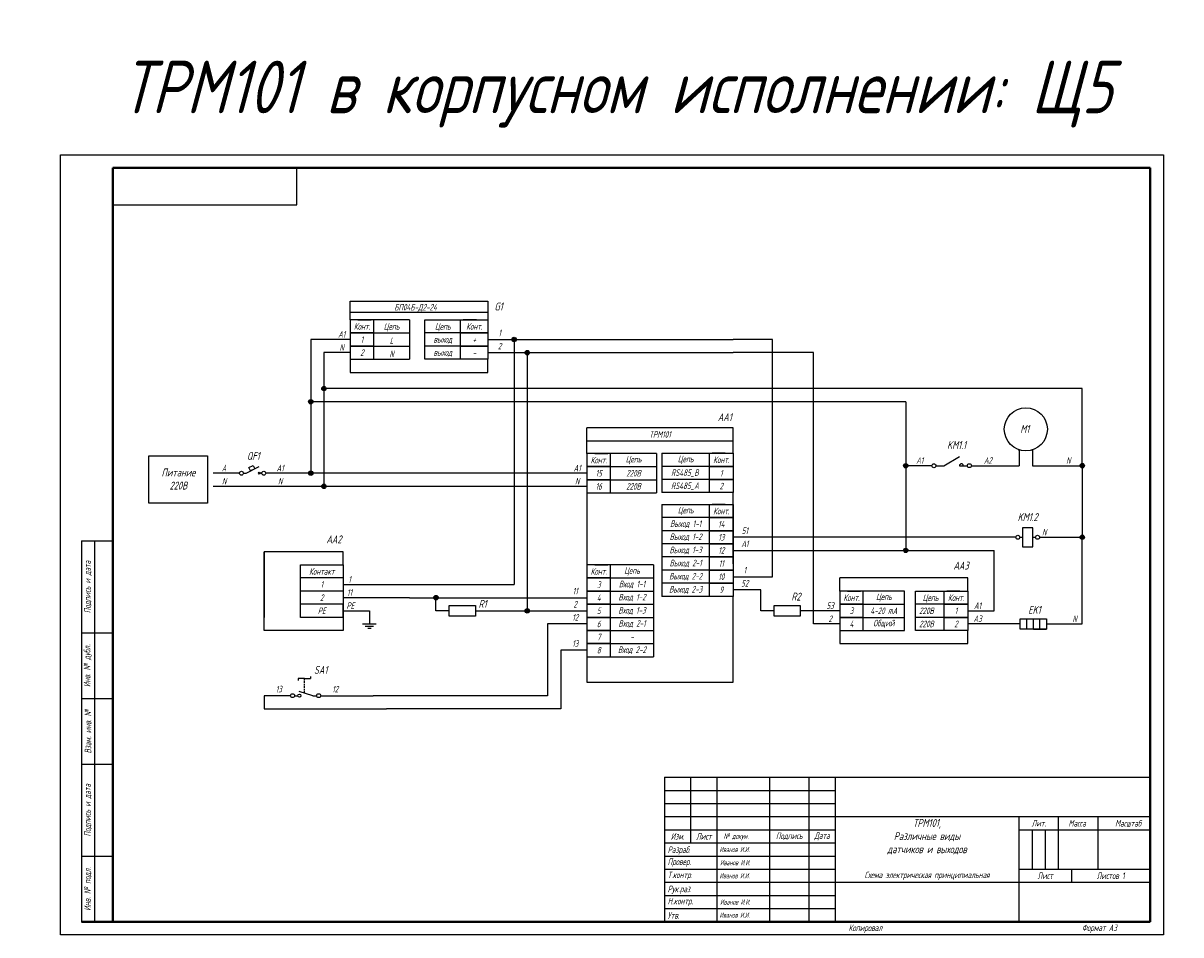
# Model space of a CAD drawing. Header units: millimetres. Extents: x 237 to 909, y 239 to 586.
# Tile 1 of 2: x 237 to 678, y 239 to 586. Entities that reach past the tile are written whole.
import ezdxf
from ezdxf.enums import TextEntityAlignment as Align

# ---------------------------------------------------------------- set-up
doc = ezdxf.new("R2010")
doc.units = ezdxf.units.MM
doc.linetypes.add('DASHED2', pattern=[9.525, 6.35, -3.175])
doc.styles.add('gost2304', font='gost_ptb.shx', dxfattribs={"width": 0.8, "oblique": 15, "height": 2.5})
doc.styles.add('ДЛЯ текста', font='GOST_AU.ttf', dxfattribs={"oblique": 15, "height": 3.5})

msp = doc.modelspace()

# ---------------------------------------------------------------- hatches: boundary and pattern name
at = {"ltscale": 2}
h = msp.add_hatch(color=0, dxfattribs=at)
edge = h.paths.add_edge_path()
edge.add_arc((424.32, 465.72), 0.839, 0, 360)
h = msp.add_hatch(color=0, dxfattribs=at)
edge = h.paths.add_edge_path()
edge.add_arc((429.32, 460.72), 0.839, 0, 360)
h = msp.add_hatch(color=0, dxfattribs=at)
edge = h.paths.add_edge_path()
edge.add_arc((351.89, 447.04), 0.839, 0, 360)
h = msp.add_hatch(color=0, dxfattribs=at)
edge = h.paths.add_edge_path()
edge.add_arc((346.89, 442.04), 0.839, 0, 360)
h = msp.add_hatch(color=0, dxfattribs=at)
edge = h.paths.add_edge_path()
edge.add_arc((346.89, 414.82), 0.839, 0, 360)
h = msp.add_hatch(color=0, dxfattribs=at)
edge = h.paths.add_edge_path()
edge.add_arc((573.43, 417.66), 0.839, 0, 360)
h = msp.add_hatch(color=0, dxfattribs=at)
edge = h.paths.add_edge_path()
edge.add_arc((640.68, 417.69), 0.839, 0, 360)
h = msp.add_hatch(color=0, dxfattribs=at)
edge = h.paths.add_edge_path()
edge.add_arc((351.89, 409.82), 0.839, 0, 360)
h = msp.add_hatch(color=0, dxfattribs=at)
edge = h.paths.add_edge_path()
edge.add_arc((640.68, 390.42), 0.839, 0, 360)
h = msp.add_hatch(color=0, dxfattribs=at)
edge = h.paths.add_edge_path()
edge.add_arc((573.43, 385.42), 0.839, 0, 360)
h = msp.add_hatch(color=0, dxfattribs=at)
edge = h.paths.add_edge_path()
edge.add_arc((394.56, 367.43), 0.839, 0, 360)
h = msp.add_hatch(color=0, dxfattribs=at)
edge = h.paths.add_edge_path()
edge.add_arc((429.32, 362.43), 0.839, 0, 360)

# ---------------------------------------------------------------- linework, layer by layer
at = {"color": 0}
for p, q in [((251.54, 239.05), (251.54, 536.05)), ((251.54, 239.05), (251.54, 536.05)), ((341.54, 517.05), (341.54, 531.05)), ((341.54, 517.05), (341.54, 531.05)), ((271.54, 517.05), (341.54, 517.05)), ((271.54, 517.05), (341.54, 517.05)), ((271.54, 517.05), (341.54, 517.05)), ((271.54, 517.05), (341.54, 517.05)), ((364.86, 473.22), (369.86, 473.22)), ((409.95, 473.22), (404.95, 473.22)), ((364.86, 468.22), (369.86, 468.22)), ((409.95, 468.22), (404.95, 468.22)), ((455.02, 422.32), (460.02, 422.32)), ((504.71, 422.42), (499.71, 422.42)), ((321.23, 414.82), (322.23, 414.82)), ((322.23, 414.82), (327.23, 417.32)), ((326.83, 415.21), (327.62, 414.43)), ((326.83, 414.43), (327.62, 415.21)), ((328.23, 414.82), (327.23, 414.82)), ((504.71, 417.42), (499.71, 417.42)), ((504.71, 412.42), (499.71, 412.42)), ((504.71, 402.92), (499.71, 402.92)), ((504.71, 397.92), (499.71, 397.92)), ((504.71, 392.92), (499.71, 392.92)), ((259.54, 389.05), (259.54, 244.05)), ((259.54, 389.05), (271.54, 389.05)), ((264.54, 389.05), (264.54, 244.05)), ((455.02, 379.93), (460.02, 379.93)), ((455.02, 374.93), (460.02, 374.93)), ((504.71, 372.92), (499.71, 372.92)), ((455.02, 369.93), (460.02, 369.93)), ((504.71, 367.92), (499.71, 367.92)), ((551.26, 369.93), (556.26, 369.93)), ((594.1, 369.93), (589.1, 369.93)), ((551.26, 364.93), (556.26, 364.93)), ((594.1, 364.93), (589.1, 364.93)), ((551.26, 359.93), (556.26, 359.93)), ((594.1, 359.93), (589.1, 359.93)), ((259.54, 354.05), (271.54, 354.05)), ((455.02, 349.93), (460.02, 349.93)), ((455.02, 344.93), (460.02, 344.93)), ((259.54, 329.05), (271.54, 329.05)), ((259.54, 304.05), (271.54, 304.05)), ((481.54, 299.05), (481.54, 244.05)), ((481.54, 299.05), (666.54, 299.05)), ((481.54, 299.05), (481.54, 244.05)), ((491.54, 299.05), (491.54, 274.05)), ((491.54, 299.05), (491.54, 274.05)), ((501.54, 299.05), (501.54, 244.05)), ((521.54, 299.05), (521.54, 244.05)), ((536.54, 299.05), (536.54, 244.05)), ((546.54, 299.05), (546.54, 244.05)), ((481.54, 294.05), (546.54, 294.05)), ((481.54, 289.05), (546.54, 289.05)), ((481.54, 284.05), (546.54, 284.05)), ((546.54, 284.05), (666.54, 284.05)), ((616.54, 284.05), (616.54, 244.05)), ((631.54, 284.05), (631.54, 264.05)), ((646.54, 284.05), (646.54, 264.05)), ((481.54, 279.05), (546.54, 279.05)), ((616.54, 279.05), (666.54, 279.05)), ((621.54, 279.05), (621.54, 264.05)), ((626.54, 279.05), (626.54, 264.05)), ((481.54, 274.05), (546.54, 274.05)), ((259.54, 269.05), (271.54, 269.05)), ((481.54, 269.05), (546.54, 269.05)), ((481.54, 264.05), (546.54, 264.05)), ((616.54, 264.05), (666.54, 264.05)), ((636.54, 264.05), (636.54, 259.05)), ((481.54, 259.05), (546.54, 259.05)), ((546.54, 259.05), (666.54, 259.05)), ((481.54, 254.05), (546.54, 254.05)), ((481.54, 254.05), (546.54, 254.05)), ((481.54, 249.05), (546.54, 249.05)), ((481.54, 249.05), (546.54, 249.05)), ((481.54, 244.05), (666.54, 244.05)), ((481.54, 244.05), (666.54, 244.05))]:
    msp.add_line(p, q, dxfattribs=at)
at = {"color": 0, "lineweight": 40}
for p, q in [((271.54, 531.05), (271.54, 244.05)), ((666.54, 531.05), (271.54, 531.05)), ((271.54, 531.05), (271.54, 244.05)), ((666.54, 531.05), (666.54, 244.05)), ((666.54, 244.05), (259.54, 244.05))]:
    msp.add_line(p, q, dxfattribs=at)
at = {"color": 0, "ltscale": 100}
for p, q in [((361.89, 473.22), (361.89, 480.32)), ((361.89, 480.32), (414.32, 480.32)), ((414.32, 480.32), (414.32, 473.22)), ((384.47, 473.22), (384.47, 458.22)), ((452.06, 422.32), (452.06, 432.04)), ((507.68, 432.04), (452.06, 432.04)), ((319.73, 414.82), (309.73, 414.82)), ((452.06, 414.82), (329.73, 414.82)), ((598.43, 417.69), (616.68, 417.69)), ((621.68, 417.69), (640.68, 417.69)), ((452.06, 409.82), (309.73, 409.82)), ((461.02, 407.32), (478.56, 407.32)), ((480.56, 402.92), (480.56, 367.92)), ((477.38, 379.93), (477.38, 344.93))]:
    msp.add_line(p, q, dxfattribs=at)
at = {"color": 0, "ltscale": 0.05}
for p, q in [((414.32, 475.97), (361.89, 475.97)), ((384.47, 473.22), (370.86, 473.22)), ((390.34, 473.22), (403.95, 473.22)), ((390.34, 458.22), (390.34, 473.22)), ((370.86, 468.22), (384.47, 468.22)), ((403.95, 468.22), (390.34, 468.22)), ((370.86, 463.22), (384.47, 463.22)), ((403.95, 463.22), (390.34, 463.22)), ((370.86, 458.22), (384.47, 458.22)), ((370.86, 458.22), (384.47, 458.22)), ((403.95, 458.22), (390.34, 458.22)), ((403.95, 458.22), (390.34, 458.22)), ((507.68, 427.06), (452.06, 427.06)), ((478.56, 422.32), (461.02, 422.32)), ((480.56, 422.42), (498.71, 422.42)), ((461.02, 417.32), (478.56, 417.32)), ((498.71, 417.42), (480.56, 417.42)), ((498.71, 417.42), (481.56, 417.42)), ((498.71, 417.42), (481.56, 417.42)), ((461.02, 412.32), (478.56, 412.32)), ((498.71, 412.42), (480.56, 412.42)), ((498.71, 412.42), (481.56, 412.42)), ((498.71, 407.42), (480.56, 407.42)), ((480.56, 402.92), (498.71, 402.92)), ((498.71, 397.92), (480.56, 397.92)), ((498.71, 397.92), (481.56, 397.92)), ((498.71, 397.92), (481.56, 397.92)), ((498.71, 392.92), (480.56, 392.92)), ((498.71, 392.92), (481.56, 392.92)), ((498.71, 387.92), (480.56, 387.92)), ((342.94, 379.93), (359.2, 379.93)), ((342.94, 359.93), (342.94, 379.93)), ((477.38, 379.93), (461.02, 379.93)), ((498.71, 382.92), (480.56, 382.92)), ((498.71, 382.92), (480.56, 382.92)), ((498.71, 382.92), (480.56, 382.92)), ((359.2, 374.93), (342.94, 374.93)), ((461.02, 374.93), (477.38, 374.93)), ((461.02, 374.93), (477.38, 374.93)), ((461.02, 374.93), (477.38, 374.93)), ((498.71, 377.92), (480.56, 377.92)), ((498.71, 372.92), (480.56, 372.92)), ((498.71, 372.92), (480.56, 372.92)), ((359.2, 369.93), (342.94, 369.93)), ((461.02, 369.93), (477.38, 369.93)), ((461.02, 369.93), (477.38, 369.93)), ((498.71, 367.92), (480.56, 367.92)), ((498.71, 367.92), (480.56, 367.92)), ((572.94, 369.93), (557.26, 369.93)), ((577.13, 369.93), (588.1, 369.93)), ((359.2, 364.93), (342.94, 364.93)), ((359.2, 364.93), (342.94, 364.93)), ((359.2, 364.93), (342.94, 364.93)), ((461.02, 364.93), (477.38, 364.93)), ((557.26, 364.93), (568.24, 364.93)), ((557.26, 364.93), (568.24, 364.93)), ((557.26, 364.93), (572.94, 364.93)), ((588.1, 364.93), (577.13, 364.93)), ((588.1, 364.93), (577.13, 364.93)), ((588.1, 364.93), (577.13, 364.93)), ((359.2, 359.93), (342.94, 359.93)), ((359.2, 359.93), (342.94, 359.93)), ((461.02, 359.93), (477.38, 359.93)), ((461.02, 359.93), (477.38, 359.93)), ((461.02, 359.93), (477.38, 359.93)), ((557.26, 359.93), (568.24, 359.93)), ((557.26, 359.93), (572.94, 359.93)), ((588.1, 359.93), (577.13, 359.93)), ((588.1, 359.93), (577.13, 359.93)), ((461.02, 354.93), (477.38, 354.93)), ((557.26, 354.93), (572.94, 354.93)), ((588.1, 354.93), (577.13, 354.93)), ((461.02, 349.93), (477.38, 349.93)), ((461.02, 349.93), (477.38, 349.93)), ((461.02, 344.93), (477.38, 344.93)), ((461.02, 344.93), (477.38, 344.93))]:
    msp.add_line(p, q, dxfattribs=at)
for p, q in [((361.89, 465.72), (346.89, 465.72)), ((346.89, 465.72), (346.89, 414.82)), ((414.32, 465.72), (424.32, 465.72)), ((424.32, 465.72), (424.32, 372.43)), ((424.32, 465.72), (507.68, 465.72)), ((522.68, 465.72), (507.68, 465.72)), ((522.68, 375.42), (522.68, 465.72)), ((361.89, 460.72), (351.89, 460.72)), ((351.89, 460.72), (351.89, 409.82)), ((414.32, 460.72), (429.32, 460.72)), ((429.32, 460.72), (429.32, 362.43)), ((429.32, 460.72), (507.68, 460.72)), ((538.29, 460.72), (507.68, 460.72)), ((538.29, 357.43), (538.29, 460.72)), ((361.89, 458.22), (361.89, 453.22)), ((414.32, 453.22), (414.32, 458.22)), ((361.89, 453.22), (414.32, 453.22)), ((640.68, 447.04), (351.89, 447.04)), ((640.68, 417.69), (640.68, 447.04)), ((573.43, 442.04), (346.89, 442.04)), ((573.43, 442.04), (573.43, 385.42)), ((507.68, 422.42), (507.68, 432.04)), ((616.68, 423.34), (616.68, 423.74)), ((616.68, 423.74), (616.68, 417.69)), ((621.68, 423.34), (621.68, 423.74)), ((621.68, 423.74), (621.68, 417.69)), ((478.56, 422.32), (478.56, 407.32)), ((480.56, 422.42), (480.56, 407.42)), ((583.43, 417.66), (573.43, 417.66)), ((640.68, 417.69), (640.68, 390.42)), ((452.06, 407.32), (452.06, 379.93)), ((507.68, 380.26), (507.68, 407.42)), ((615.38, 390.42), (507.68, 390.42)), ((624.38, 390.42), (640.68, 390.42)), ((640.68, 357.49), (640.68, 390.42)), ((359.2, 384.93), (329.2, 384.93)), ((329.2, 384.93), (329.2, 364.93)), ((329.2, 354.93), (329.2, 384.93)), ((359.2, 379.93), (359.2, 384.93)), ((507.68, 385.42), (607.07, 385.42)), ((607.07, 362.43), (607.07, 385.42)), ((359.2, 379.93), (359.2, 374.93)), ((359.2, 374.93), (359.2, 369.93)), ((507.68, 375.42), (522.68, 375.42)), ((597.07, 374.93), (548.29, 374.93)), ((548.29, 369.93), (548.29, 374.93)), ((597.07, 369.93), (597.07, 374.93)), ((359.2, 372.43), (424.32, 372.43)), ((518.3, 370.42), (507.68, 370.42)), ((518.3, 362.43), (518.3, 370.42)), ((359.2, 369.93), (359.2, 364.93)), ((384.5, 367.43), (359.2, 367.43)), ((384.5, 367.43), (394.56, 367.43)), ((394.56, 362.43), (394.56, 367.43)), ((394.56, 367.43), (452.06, 367.43)), ((507.68, 335.26), (507.68, 367.92)), ((572.94, 354.93), (572.94, 369.93)), ((577.13, 354.93), (577.13, 369.93)), ((329.2, 364.93), (329.2, 359.93)), ((359.2, 359.93), (359.2, 364.93)), ((359.2, 364.93), (359.2, 359.93)), ((359.2, 362.43), (369.2, 362.43)), ((399.56, 362.43), (394.56, 362.43)), ((409.56, 362.43), (452.06, 362.43)), ((523.3, 362.43), (518.3, 362.43)), ((548.29, 362.43), (533.29, 362.43)), ((597.07, 362.43), (607.07, 362.43)), ((359.2, 359.93), (359.2, 354.93)), ((452.06, 357.43), (437.06, 357.43)), ((437.06, 357.43), (437.06, 330.11)), ((548.29, 357.43), (538.29, 357.43)), ((617.07, 357.43), (597.07, 357.43)), ((619.57, 355.42), (619.57, 359.43)), ((622.07, 355.42), (622.07, 359.43)), ((624.57, 355.42), (624.57, 359.43)), ((627.08, 357.49), (640.68, 357.49)), ((359.2, 354.93), (329.2, 354.93)), ((548.29, 354.93), (548.29, 349.93)), ((597.07, 349.93), (597.07, 354.93)), ((622.07, 355.42), (617.07, 355.42)), ((622.07, 355.42), (627.07, 355.42)), ((548.29, 349.93), (597.07, 349.93)), ((452.06, 347.43), (442.06, 347.43)), ((442.06, 347.43), (442.06, 325.11)), ((452.06, 345.26), (452.06, 335.26)), ((452.06, 335.26), (507.68, 335.26)), ((339.2, 330.11), (329.2, 330.11)), ((329.2, 330.11), (329.2, 325.11)), ((350.66, 330.11), (370.66, 330.11)), ((437.06, 330.11), (370.66, 330.11)), ((329.2, 325.11), (370.74, 325.11)), ((370.74, 325.11), (375.74, 325.11)), ((442.06, 325.11), (375.74, 325.11))]:
    msp.add_line(p, q)
at = {"color": 7, "ltscale": 100}
for p, q in [((587.93, 417.68), (593.93, 421.14)), ((584.93, 417.68), (587.93, 417.68)), ((593.93, 417.68), (596.93, 417.68)), ((369.2, 362.43), (369.2, 357.43)), ((366.6, 357.43), (371.79, 357.43)), ((367.57, 356.54), (370.83, 356.54)), ((368.55, 355.78), (369.85, 355.78))]:
    msp.add_line(p, q, dxfattribs=at)
at = {"color": 7}
for p, q in [((621.88, 394.02), (617.88, 394.02)), ((617.88, 394.02), (617.88, 386.82)), ((621.88, 386.82), (621.88, 394.02)), ((617.88, 386.82), (621.88, 386.82)), ((344.45, 336.67), (342.09, 336.67)), ((344.45, 336.67), (346.8, 336.67)), ((347.64, 330.11), (342.47, 331.76)), ((481.54, 299.05), (666.54, 299.05))]:
    msp.add_line(p, q, dxfattribs=at)
at = {"color": 7, "linetype": 'Continuous'}
for p, q in [((616.88, 390.42), (617.88, 390.42)), ((621.88, 390.42), (622.88, 390.42)), ((340.7, 330.11), (341.95, 330.11)), ((347.64, 330.11), (349.16, 330.11))]:
    msp.add_line(p, q, dxfattribs=at)
at = {"color": 7, "ltscale": 0.05}
for p, q in [((342.09, 336.67), (342.09, 335.95)), ((346.8, 337.39), (346.8, 336.67))]:
    msp.add_line(p, q, dxfattribs=at)
at = {"color": 7, "linetype": 'DASHED2', "ltscale": 0.1}
msp.add_line((344.45, 331.17), (344.45, 336.67), dxfattribs=at)
at = {"color": 0}
msp.add_lwpolyline([(251.54, 536.05), (671.54, 536.05), (671.54, 239.05), (251.54, 239.05)], close=True, dxfattribs=at)
at = {"color": 0, "ltscale": 0.05}
for points in [[(361.89, 468.22), (370.86, 468.22), (370.86, 473.22), (361.89, 473.22)], [(414.32, 468.22), (403.95, 468.22), (403.95, 473.22), (414.32, 473.22)], [(361.89, 463.22), (370.86, 463.22), (370.86, 468.22), (361.89, 468.22)], [(414.32, 463.22), (403.95, 463.22), (403.95, 468.22), (414.32, 468.22)], [(361.89, 458.22), (370.86, 458.22), (370.86, 463.22), (361.89, 463.22)], [(414.32, 458.22), (403.95, 458.22), (403.95, 463.22), (414.32, 463.22)], [(452.06, 417.32), (461.02, 417.32), (461.02, 422.32), (452.06, 422.32)], [(507.68, 417.42), (498.71, 417.42), (498.71, 422.42), (507.68, 422.42)], [(452.06, 412.32), (461.02, 412.32), (461.02, 417.32), (452.06, 417.32)], [(507.68, 412.42), (498.71, 412.42), (498.71, 417.42), (507.68, 417.42)], [(452.06, 407.32), (461.02, 407.32), (461.02, 412.32), (452.06, 412.32)], [(507.68, 407.42), (498.71, 407.42), (498.71, 412.42), (507.68, 412.42)], [(507.68, 397.92), (498.71, 397.92), (498.71, 402.92), (507.68, 402.92)], [(507.68, 392.92), (498.71, 392.92), (498.71, 397.92), (507.68, 397.92)], [(507.68, 387.92), (498.71, 387.92), (498.71, 392.92), (507.68, 392.92)], [(507.68, 382.92), (498.71, 382.92), (498.71, 387.92), (507.68, 387.92)], [(452.06, 374.93), (461.02, 374.93), (461.02, 379.93), (452.06, 379.93)], [(507.68, 377.92), (498.71, 377.92), (498.71, 382.92), (507.68, 382.92)], [(452.06, 369.93), (461.02, 369.93), (461.02, 374.93), (452.06, 374.93)], [(507.68, 372.92), (498.71, 372.92), (498.71, 377.92), (507.68, 377.92)], [(507.68, 367.92), (498.71, 367.92), (498.71, 372.92), (507.68, 372.92)], [(452.06, 364.93), (461.02, 364.93), (461.02, 369.93), (452.06, 369.93)], [(548.29, 364.93), (557.26, 364.93), (557.26, 369.93), (548.29, 369.93)], [(597.07, 364.93), (588.1, 364.93), (588.1, 369.93), (597.07, 369.93)], [(452.06, 359.93), (461.02, 359.93), (461.02, 364.93), (452.06, 364.93)], [(548.29, 359.93), (557.26, 359.93), (557.26, 364.93), (548.29, 364.93)], [(597.07, 359.93), (588.1, 359.93), (588.1, 364.93), (597.07, 364.93)], [(452.06, 354.93), (461.02, 354.93), (461.02, 359.93), (452.06, 359.93)], [(548.29, 354.93), (557.26, 354.93), (557.26, 359.93), (548.29, 359.93)], [(597.07, 354.93), (588.1, 354.93), (588.1, 359.93), (597.07, 359.93)], [(452.06, 349.93), (461.02, 349.93), (461.02, 354.93), (452.06, 354.93)], [(452.06, 344.93), (461.02, 344.93), (461.02, 349.93), (452.06, 349.93)]]:
    msp.add_lwpolyline(points, close=True, dxfattribs=at)
at = {"color": 0, "ltscale": 100}
msp.add_lwpolyline([(285.17, 421.43), (307.56, 421.43), (307.56, 403.38), (285.17, 403.38)], close=True, dxfattribs=at)
at = {"color": 0, "ltscale": 0.008}
msp.add_lwpolyline([(323.31, 416.95), (325, 417.8), (325.64, 416.53), (323.94, 415.68)], close=True, dxfattribs=at)
for points in [[(409.56, 360.42), (399.56, 360.42), (399.56, 364.43), (409.56, 364.43)], [(533.29, 360.42), (523.3, 360.42), (523.3, 364.43), (533.29, 364.43)], [(617.07, 359.43), (627.07, 359.43), (627.07, 355.42), (617.07, 355.42)]]:
    msp.add_lwpolyline(points, close=True)
at = {"color": 0, "ltscale": 2}
for centre in [(424.32, 465.72), (429.32, 460.72), (351.89, 447.04), (346.89, 442.04), (346.89, 414.82), (573.43, 417.66), (640.68, 417.69), (351.89, 409.82), (640.68, 390.42), (573.43, 385.42), (394.56, 367.43), (429.32, 362.43)]:
    msp.add_circle(centre, 0.839, dxfattribs=at)
msp.add_circle((619.18, 431.53), 8.19)
at = {"color": 0}
for centre in [(320.48, 414.82), (328.98, 414.82)]:
    msp.add_circle(centre, 0.75, dxfattribs=at)
at = {"color": 7, "linetype": 'Continuous'}
for centre in [(584.18, 417.66), (597.68, 417.69), (616.13, 390.42), (623.63, 390.42), (339.95, 330.11), (349.91, 330.11)]:
    msp.add_circle(centre, 0.75, dxfattribs=at)
at = {"color": 7, "linetype": 'Continuous', "ltscale": 0.9}
msp.add_circle((342.55, 330.11), 0.6, dxfattribs=at)
at = {"color": 7, "ltscale": 0.008}
msp.add_arc((594.65, 417.68), 0.726, 0, 180, dxfattribs=at)

# ---------------------------------------------------------------- texts
at = {"color": 0, "style": 'gost2304', "oblique": 15, "width": 0.8}
for s, p in [('БП04Б-Д2-24', (386.79, 478.03)), ('Конт.', (366.37, 470.72)), ('Цепь', (377.66, 470.72)), ('Цепь', (397.14, 470.72)), ('Конт.', (409.13, 470.72)), ('A1', (358.65, 467.69)), ('N', (358.65, 462.69)), ('1', (366.37, 465.72)), ('L', (377.66, 465.22)), ('выход', (397.14, 465.79)), ('+', (409.13, 465.72)), ('2', (366.37, 460.72)), ('N', (377.66, 460.22)), ('выход', (397.14, 460.79)), ('-', (409.13, 460.72)), ('A1', (578.77, 419.66)), ('A2', (604.74, 419.66)), ('N', (635.36, 419.66)), ('A', (313.89, 416.78)), ('A1', (335.22, 416.78)), ('A1', (448.33, 416.78)), ('N', (313.89, 411.78)), ('N', (335.22, 411.78)), ('N', (448.33, 411.78)), ('N', (626.19, 392.38)), ('1', (361.64, 374.39)), ('11', (361.64, 369.39)), ('Конт.', (552.78, 367.43)), ('Цепь', (582.89, 367.43)), ('Конт.', (592.59, 367.43)), ('PE', (361.97, 364.39)), ('53', (544.66, 364.39)), ('3', (552.78, 362.43)), ('1', (592.59, 362.43)), ('A1', (600.79, 364.39)), ('2', (544.66, 359.39)), ('4', (552.78, 357.43)), ('2', (592.59, 357.43)), ('A3', (600.79, 359.39)), ('N', (637.75, 359.39))]:
    msp.add_text(s, height=2.5, dxfattribs=at).set_placement(p, align=Align.MIDDLE_CENTER)
for p in [(578.51, 362.43), (578.51, 357.43)]:
    msp.add_text('220В', height=2.5, dxfattribs=at).set_placement(p, align=Align.MIDDLE_LEFT)
at = {"style": 'gost2304', "oblique": 15, "width": 0.8}
msp.add_text('-', height=2.5, dxfattribs=at).set_placement((469.2, 352.43), align=Align.MIDDLE)
at = {"color": 7, "linetype": 'Continuous', "attachment_point": 5}
for s, insert, char_height, width, style in [('{\\C256;ТРМ101 в корпусном исполнении: Щ5}', (463.4, 559.15), 20, 464.3779, 'ДЛЯ текста'), ('\\A1;Контакт', (351.07, 377.43), 2.5, 16.2595, 'gost2304'), ('\\A1;1', (351.07, 372.43), 2.5, 16.2595, 'gost2304'), ('\\A1;2', (351.07, 367.43), 2.5, 16.2595, 'gost2304'), ('\\A1;Цепь', (565.1, 367.43), 2.5, 15.6834, 'gost2304'), ('\\A1;PE', (351.07, 362.43), 2.5, 16.2595, 'gost2304'), ('\\A1;4-20 mA', (565.1, 362.43), 2.5, 15.6834, 'gost2304'), ('\\A1;Общий', (565.1, 357.43), 2.5, 15.6834, 'gost2304')]:
    msp.add_mtext(s, dxfattribs=dict(at, insert=insert, char_height=char_height, width=width, style=style))
at = {"color": 0, "style": 'gost2304'}
for s, insert, char_height, width, attachment_point in [('1', (418.8, 468.22), 2.5, 8.9641, 5), ('2', (418.8, 463.22), 2.5, 8.9641, 5), ('ТРМ101', (479.87, 429.56), 2.5, 55.6203, 5), ('Конт.', (456.54, 419.82), 2.5, 8.9641, 5), ('Цепь', (469.79, 419.82), 2.5, 17.5363, 5), ('Цепь', (489.63, 419.92), 2.5, 18.1542, 5), ('Конт.', (503.19, 419.92), 2.5, 8.9641, 5), ('\\A1;Питание\\P220В', (296.46, 412.6), 3, 39.9795, 5), ('15', (456.54, 414.82), 2.5, 8.9641, 5), ('220В', (469.79, 414.82), 2.5, 17.5363, 5), ('RS485_B', (489.33, 414.92), 2.5, 17.5363, 5), ('1', (503.19, 414.82), 2.5, 8.9641, 5), ('16', (456.54, 409.82), 2.5, 8.9641, 5), ('220В', (469.79, 409.82), 2.5, 17.5363, 5), ('RS485_A', (489.33, 409.92), 2.5, 17.5363, 5), ('2', (503.19, 409.92), 2.5, 8.9641, 5), ('Цепь', (489.63, 400.42), 2.5, 18.1542, 5), ('Конт.', (503.19, 400.42), 2.5, 8.9641, 5), ('Выход 1-1', (489.63, 395.42), 2.5, 18.1542, 5), ('14', (503.19, 395.42), 2.5, 8.9641, 5), ('51', (512.16, 392.92), 2.5, 8.9641, 5), ('Выход 1-2', (489.63, 390.42), 2.5, 18.1542, 5), ('13', (503.19, 390.42), 2.5, 8.9641, 5), ('A1', (512.16, 387.92), 2.5, 8.9641, 5), ('Выход 1-3', (489.63, 385.42), 2.5, 18.1542, 5), ('12', (503.19, 385.42), 2.5, 8.9641, 5), ('Выход 2-1', (489.63, 380.42), 2.5, 18.1542, 5), ('11', (503.19, 380.42), 2.5, 8.9641, 5), ('1', (512.16, 377.92), 2.5, 8.9641, 5), ('Конт.', (456.54, 377.43), 2.5, 8.9641, 5), ('Цепь', (469.2, 377.43), 2.5, 16.357, 5), ('Выход 2-2', (489.63, 375.42), 2.5, 18.1542, 5), ('10', (503.19, 375.42), 2.5, 8.9641, 5), ('11', (447.57, 369.93), 2.5, 8.9641, 5), ('3', (456.54, 372.43), 2.5, 8.9641, 5), ('Вход 1-1', (469.2, 372.43), 2.5, 16.357, 5), ('Выход 2-3', (489.63, 370.42), 2.5, 18.1542, 5), ('9', (503.19, 370.42), 2.5, 8.9641, 5), ('52', (512.16, 372.92), 2.5, 8.9641, 5), ('2', (447.57, 364.93), 2.5, 8.9641, 5), ('4', (456.54, 367.43), 2.5, 8.9641, 5), ('Вход 1-2', (469.2, 367.43), 2.5, 16.357, 5), ('12', (447.57, 359.93), 2.5, 8.9641, 5), ('5', (456.54, 362.43), 2.5, 8.9641, 5), ('Вход 1-3', (469.2, 362.43), 2.5, 16.357, 5), ('6', (456.54, 357.43), 2.5, 8.9641, 5), ('Вход 2-1', (469.2, 357.43), 2.5, 16.357, 5), ('7', (456.54, 352.43), 2.5, 8.9641, 5), ('13', (447.57, 349.93), 2.5, 8.9641, 5), ('8', (456.54, 347.43), 2.5, 8.9641, 5), ('Вход 2-2', (469.2, 347.43), 2.5, 16.357, 5), ('13', (334.71, 332.61), 2.5, 8.9641, 5), ('12', (356.17, 332.61), 2.5, 8.9641, 5), ('{\\H1.2x;\\C256;ТРМ101,\\PРазличные виды \\Pдатчиков и выходов\\P\\P\\H0.83333x;Схема электрическая принципиальная}', (581.54, 271.55), 2.5, 70, 5), ('\\pi4.8281;Лит.', (616.54, 281.55), 2.5, 15, 4), ('\\pi3.8575;Масса ', (631.54, 281.55), 2.5, 15, 4), ('\\pi4.2529;Масштаб', (656, 281.55), 2.5, 18.918, 5), ('Изм.', (486.54, 276.55), 2.5, 10, 5), ('Лист', (496.54, 276.55), 2.5, 10, 5), ('Подпись', (529.04, 276.55), 2.5, 15, 5), ('Дата', (541.54, 276.55), 2.5, 10, 5), ('{\\H0.83333x;№ докум}.', (508.87, 276.55), 2.5, 20, 5), (' Разраб.', (481.54, 271.11), 2.5, 20, 4), ('Иванов И.И.', (502.54, 271.55), 2, 25.4383, 4), (' Провер.', (481.54, 266.55), 2.5, 20, 4), (' Т.контр.', (481.54, 261.55), 2.5, 20, 4), ('Иванов И.И.', (502.54, 261.55), 2, 20.2097, 4), ('{\\Q10;Лист  }', (626.61, 261.55), 2.5, 20, 5), ('{\\Q10;Листов 1}', (651.54, 261.55), 2.5, 30, 5), (' Рук.раз.', (481.54, 256.2), 2.5, 20, 4), (' Н.контр.', (481.54, 251.55), 2.5, 20, 4), ('Иванов И.И.', (502.75, 251.55), 2, 20, 4), (' Утв.', (481.54, 246.49), 2.5, 20, 4)]:
    msp.add_mtext(s, dxfattribs=dict(at, insert=insert, char_height=char_height, width=width, attachment_point=attachment_point))
at = {"color": 0, "char_height": 2.5, "attachment_point": 5, "rotation": 90, "style": 'gost2304'}
for s, insert, width in [('{\\Q10;Подпись и дата}', (262.04, 371.55), 35), ('{\\Q10;Инв. № дубл.}', (262.04, 341.55), 25), ('{\\Q10;Взам. инв. №}', (262.04, 316.55), 25), ('{\\Q10;Подпись и дата}', (262.04, 286.55), 35), ('\\pt24;{\\Q10;Инв. № подл.}', (262.04, 256.55), 25)]:
    msp.add_mtext(s, dxfattribs=dict(at, insert=insert, width=width))
at = {"color": 0, "char_height": 2, "attachment_point": 4, "line_spacing_factor": 0.48, "style": 'gost2304'}
for insert, width in [((502.75, 266.55), 20), ((502.54, 246.55), 15.6055)]:
    msp.add_mtext('Иванов И.И.', dxfattribs=dict(at, insert=insert, width=width))
at = {"color": 0, "lineweight": 15, "char_height": 2.5, "width": 23.5385, "attachment_point": 1, "style": 'gost2304'}
for s, insert in [('Копировал', (551.66, 242.98)), ('Формат A3', (640.54, 242.98))]:
    msp.add_mtext(s, dxfattribs=dict(at, insert=insert))
at = {"color": 0, "style": 'gost2304', "oblique": 15, "width": 0.8, "flags": 8}
for tag, text, p in [('G1', 'QF1', (418.4, 476.8)), ('AA1', 'QF1', (504.53, 434.64)), ('M1', 'QF1', (618.77, 430.17)), ('KM1.1', 'KV', (592.8, 424.05)), ('QF1', 'QF1', (325, 419.9)), ('KM1.2', 'KV', (619.88, 396.62)), ('AA2', 'QF1', (355.71, 388.14)), ('AA3', 'QF1', (594.51, 378.14)), ('R1', 'QF1', (412.31, 363.56)), ('R2', 'QF1', (531.64, 366.33)), ('EK1', 'KV', (622.46, 361.31)), ('SA1', 'QF1', (350.67, 338.43))]:
    msp.add_attdef(tag, text=text, height=3, dxfattribs=at).set_placement(p, align=Align.CENTER)

doc.saveas('drawing.dxf')
